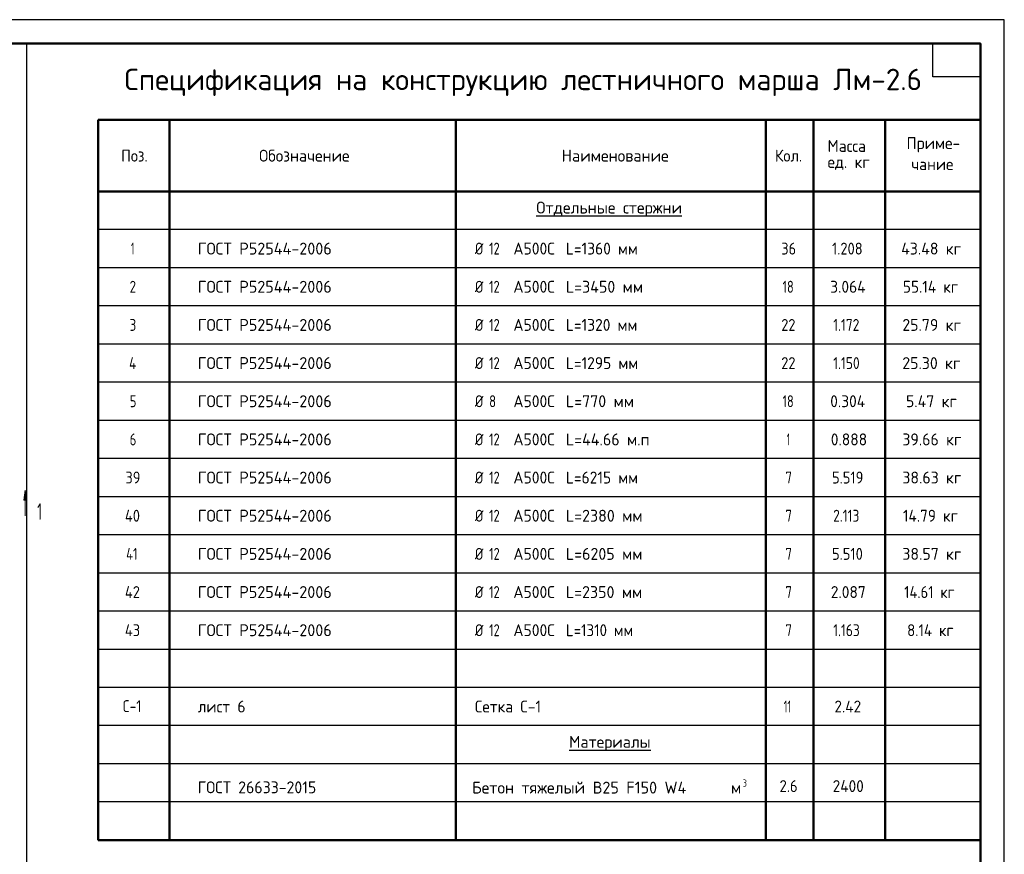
# Model space of a CAD drawing. Header units: millimetres. Extents: x 0 to 21000, y 0 to 14850.
# Tile 7 of 7: x 10678 to 21000, y 6102 to 14850. Entities that reach past the tile are written whole.
import ezdxf

# ---------------------------------------------------------------- set-up
doc = ezdxf.new("R2010")
doc.units = ezdxf.units.MM
doc.layers.add('Standard', color=7, linetype='Continuous', lineweight=25)
doc.layers.add('Общий01', color=7, linetype='Continuous', lineweight=13)
doc.styles.add('ISOCPEUR', font='txt')

msp = doc.modelspace()

# ---------------------------------------------------------------- hatches: boundary and pattern name
at = {"layer": 'Общий01', "linetype": 'Continuous', "lineweight": 13, "transparency": 33554687}
msp.add_hatch(color=7, dxfattribs=at).paths.add_polyline_path([(10721, 9815), (10736, 9920), (10751, 9815)], flags=16)

# ---------------------------------------------------------------- linework, layer by layer
at = {"layer": 'Standard', "color": 7, "linetype": 'Continuous', "lineweight": 50, "transparency": 33554687}
for p, q in [((20750, 13800), (11500, 13800)), ((11500, 13800), (11500, 13050)), ((12250, 13800), (12250, 13050)), ((15250, 13800), (15250, 13050)), ((18500, 13800), (18500, 13050)), ((19000, 13800), (19000, 13050)), ((19750, 13800), (19750, 13050)), ((20750, 13800), (20750, 13050)), ((20750, 13800), (20750, 13050)), ((20750, 13550), (20750, 11600)), ((20750, 13050), (11500, 13050)), ((11500, 13050), (11500, 6250)), ((12250, 13050), (12250, 6250)), ((15250, 13050), (15250, 6250)), ((18500, 13050), (18500, 6250)), ((19000, 13050), (19000, 6250)), ((19750, 13050), (19750, 6250)), ((20750, 13050), (20750, 6250)), ((20750, 6250), (11500, 6250))]:
    msp.add_line(p, q, dxfattribs=at)
at = {"layer": 'Standard', "color": 7, "linetype": 'Continuous', "lineweight": 35, "transparency": 33554687}
for p, q in [((20750, 13800), (20750, 10250)), ((20750, 13600), (20750, 10050))]:
    msp.add_line(p, q, dxfattribs=at)
at = {"layer": 'Standard', "color": 7, "linetype": 'Continuous', "lineweight": -3, "transparency": 33554687}
for p, q in [((20750, 12650), (11500, 12650)), ((20750, 12250), (11500, 12250)), ((20750, 11850), (11500, 11850)), ((20750, 11450), (11500, 11450)), ((20750, 11050), (11500, 11050)), ((20750, 10650), (11500, 10650)), ((20750, 10250), (11500, 10250)), ((20750, 9850), (11500, 9850)), ((20750, 9450), (11500, 9450)), ((20750, 9050), (11500, 9050)), ((20750, 8650), (11500, 8650)), ((20750, 8250), (11500, 8250)), ((20750, 7850), (11500, 7850)), ((20750, 7450), (11500, 7450)), ((20750, 7050), (11500, 7050)), ((20750, 6650), (11500, 6650))]:
    msp.add_line(p, q, dxfattribs=at)
at = {"layer": 'Standard', "color": 7, "linetype": 'Continuous', "lineweight": 25, "transparency": 33554687}
for points in [[(0, 0), (21000, 0), (21000, 14850), (0, 14850), (0, 0)], [(20750, 14600), (20750, 14250), (20250, 14250), (20250, 14600), (20750, 14600)]]:
    msp.add_lwpolyline(points, close=True, dxfattribs=at)
at = {"layer": 'Standard', "color": 7, "linetype": 'Continuous', "lineweight": 13, "transparency": 33554687}
msp.add_lwpolyline([(21000, 14850), (0, 14850), (0, 0), (21000, 0), (21000, 14850)], dxfattribs=at)
at = {"layer": 'Standard', "color": 7, "linetype": 'Continuous', "lineweight": 50, "transparency": 33554687}
msp.add_lwpolyline([(1000, 14600), (20750, 14600), (20750, 250), (1000, 250), (1000, 14600)], close=True, dxfattribs=at)
at = {"layer": 'Standard', "color": 7, "linetype": 'Continuous', "lineweight": 25, "transparency": 33554687}
msp.add_lwpolyline([(20750, 14600), (10750, 14600), (10750, 4600), (20750, 4600), (20750, 14600)], dxfattribs=at)
at = {"layer": 'Общий01', "color": 7, "linetype": 'Continuous', "lineweight": 13, "transparency": 33554687}
for p, q in [((10721, 9815), (10736, 9920)), ((10736, 9920), (10736, 9650)), ((10736, 9920), (10736, 9920)), ((10736, 9920), (10736, 9920)), ((10736, 9920), (10736, 9920)), ((10736, 9920), (10751, 9815)), ((10751, 9815), (10721, 9815)), ((10736, 9815), (10736, 9807))]:
    msp.add_line(p, q, dxfattribs=at)

# ---------------------------------------------------------------- texts
at = {"layer": 'Standard', "color": 7, "linetype": 'Continuous', "lineweight": 50, "transparency": 33554687, "insert": (11777, 14050), "char_height": 225, "width": 8488.61, "attachment_point": 7, "style": 'ISOCPEUR'}
msp.add_mtext('\\W0.99;Спецификация на конструкцию лестничного марша Лм-2.6', dxfattribs=at)
at = {"layer": 'Standard', "color": 7, "linetype": 'Continuous', "lineweight": 25, "transparency": 33554687, "attachment_point": 7, "style": 'ISOCPEUR'}
for s, insert, char_height, width in [('\\W0.95;Масса', (19147, 13464), 125, 521.72), ('\\W0.96;Приме-', (19975, 13460), 125, 609.37), ('\\W0.92;Поз.', (11742, 13362), 125, 363.75), ('\\W0.97;Обозначение', (13188, 13362), 125, 1041.42), ('\\W0.98;Наименование', (16359, 13362), 125, 1160.33), ('\\W0.93;Кол.', (18595, 13362), 125, 370.09), ('\\W0.95;ед. кг', (19147, 13276), 125, 521.45), ('\\W0.95;чание', (20025, 13273), 125, 508.84), ('\\W0.98;{\\LОтдельные стержни}', (16094, 12784), 125, 1623.17), ('\\W0.56;1', (11844, 12388), 125, 97.22), ('\\W0.98;ГОСТ Р52544-2006', (12545, 12388), 125, 1510.5), ('\\W0.83;Ø', (15450, 12388), 125, 177.08), ('\\W0.75;12', (15599, 12388), 125, 196.78), ('\\W0.95;А500С', (15853, 12388), 125, 521.46), ('\\W0.94;L=1360 мм', (16404, 12388), 125, 833.27), ('\\W0.87;36', (18662, 12388), 125, 229.5), ('\\W0.88;1.208', (19194, 12388), 125, 417.13), ('\\W0.96;43.48 кг', (19919, 12388), 125, 722.3), ('\\W0.78;2', (11831, 11988), 125, 136), ('\\W0.98;ГОСТ Р52544-2006', (12545, 11988), 125, 1510.5), ('\\W0.83;Ø', (15450, 11988), 125, 177.08), ('\\W0.75;12', (15599, 11988), 125, 196.78), ('\\W0.95;А500С', (15853, 11988), 125, 521.46), ('\\W0.97;L=3450 мм', (16404, 11988), 125, 872.64), ('\\W0.75;18', (18675, 11988), 125, 196.79), ('\\W0.94;3.064', (19175, 11988), 125, 458.48), ('\\W0.93;55.14 кг', (19937, 11988), 125, 682.49), ('\\W0.78;3', (11831, 11588), 125, 136), ('\\W0.98;ГОСТ Р52544-2006', (12545, 11588), 125, 1510.5), ('\\W0.83;Ø', (15450, 11588), 125, 177.08), ('\\W0.75;12', (15599, 11588), 125, 196.78), ('\\W0.95;А500С', (15853, 11588), 125, 521.46), ('\\W0.94;L=1320 мм', (16404, 11588), 125, 833.27), ('\\W0.87;22', (18662, 11588), 125, 229.5), ('\\W0.82;1.172', (19206, 11588), 125, 388.43), ('\\W0.96;25.79 кг', (19931, 11588), 125, 697.16), ('\\W0.80;4', (11825, 11188), 125, 149.93), ('\\W0.98;ГОСТ Р52544-2006', (12545, 11188), 125, 1510.5), ('\\W0.83;Ø', (15450, 11188), 125, 177.08), ('\\W0.75;12', (15599, 11188), 125, 196.78), ('\\W0.95;А500С', (15853, 11188), 125, 521.46), ('\\W0.94;L=1295 мм', (16404, 11188), 125, 833.27), ('\\W0.87;22', (18662, 11188), 125, 229.5), ('\\W0.82;1.150', (19206, 11188), 125, 388.43), ('\\W0.96;25.30 кг', (19931, 11188), 125, 697.16), ('\\W0.78;5', (11831, 10788), 125, 136), ('\\W0.98;ГОСТ Р52544-2006', (12545, 10788), 125, 1510.5), ('\\W0.83;Ø', (15450, 10788), 125, 177.08), ('\\W0.78;8', (15599, 10788), 125, 136), ('\\W0.95;А500С', (15853, 10788), 125, 521.46), ('\\W0.97;L=770 мм', (16404, 10788), 125, 772.43), ('\\W0.75;18', (18675, 10788), 125, 196.79), ('\\W0.94;0.304', (19175, 10788), 125, 458.48), ('\\W0.96;5.47 кг', (19969, 10788), 125, 621.96), ('\\W0.78;6', (11831, 10388), 125, 136), ('\\W0.98;ГОСТ Р52544-2006', (12545, 10388), 125, 1510.5), ('\\W0.83;Ø', (15450, 10388), 125, 177.08), ('\\W0.75;12', (15599, 10388), 125, 196.78), ('\\W0.95;А500С', (15853, 10388), 125, 521.46), ('\\W0.97;L=44.66 м.п', (16404, 10388), 125, 947.69), ('\\W0.56;1', (18719, 10388), 125, 97.23), ('\\W0.94;0.888', (19181, 10388), 125, 445.84), ('\\W0.96;39.66 кг', (19931, 10388), 125, 697.16), ('\\W0.83;Ø', (15450, 9988), 125, 177.08), ('\\W0.87;39', (11787, 9988), 125, 229.5), ('\\W0.98;ГОСТ Р52544-2006', (12545, 9988), 125, 1510.5), ('\\W0.75;12', (15599, 9988), 125, 196.78), ('\\W0.95;А500С', (15853, 9988), 125, 521.46), ('\\W0.94;L=6215 мм', (16404, 9988), 125, 833.27), ('\\W0.78;7', (18706, 9988), 125, 136.01), ('\\W0.88;5.519', (19194, 9988), 125, 417.13), ('\\W0.96;38.63 кг', (19931, 9988), 125, 697.16), ('\\W0.88;40', (11781, 9588), 125, 242.49), ('\\W0.98;ГОСТ Р52544-2006', (12545, 9588), 125, 1510.5), ('\\W0.83;Ø', (15450, 9588), 125, 177.08), ('\\W0.75;12', (15599, 9588), 125, 196.78), ('\\W0.95;А500С', (15853, 9588), 125, 521.46), ('\\W0.97;L=2380 мм', (16404, 9588), 125, 860.08), ('\\W0.78;7', (18706, 9588), 125, 136.01), ('\\W0.82;2.113', (19206, 9588), 125, 388.43), ('\\W0.93;14.79 кг', (19937, 9588), 125, 682.49), ('\\W0.76;41', (11794, 9188), 125, 210.23), ('\\W0.98;ГОСТ Р52544-2006', (12545, 9188), 125, 1510.5), ('\\W0.83;Ø', (15450, 9188), 125, 177.08), ('\\W0.75;12', (15599, 9188), 125, 196.78), ('\\W0.95;А500С', (15853, 9188), 125, 521.46), ('\\W0.97;L=6205 мм', (16404, 9188), 125, 860.08), ('\\W0.78;7', (18706, 9188), 125, 136.01), ('\\W0.88;5.510', (19194, 9188), 125, 417.13), ('\\W0.96;38.57 кг', (19931, 9188), 125, 697.16), ('\\W0.88;42', (11781, 8788), 125, 242.49), ('\\W0.98;ГОСТ Р52544-2006', (12545, 8788), 125, 1510.5), ('\\W0.83;Ø', (15450, 8788), 125, 177.08), ('\\W0.75;12', (15599, 8788), 125, 196.78), ('\\W0.95;А500С', (15853, 8788), 125, 521.46), ('\\W0.97;L=2350 мм', (16404, 8788), 125, 860.08), ('\\W0.78;7', (18706, 8788), 125, 136.01), ('\\W0.94;2.087', (19181, 8788), 125, 445.84), ('\\W0.89;14.61 кг', (19950, 8788), 125, 655.25), ('\\W0.88;43', (11781, 8388), 125, 242.49), ('\\W0.98;ГОСТ Р52544-2006', (12545, 8388), 125, 1510.5), ('\\W0.83;Ø', (15450, 8388), 125, 177.08), ('\\W0.75;12', (15599, 8388), 125, 196.78), ('\\W0.95;А500С', (15853, 8388), 125, 521.46), ('\\W0.91;L=1310 мм', (16404, 8388), 125, 806.45), ('\\W0.78;7', (18706, 8388), 125, 136.01), ('\\W0.82;1.163', (19206, 8388), 125, 388.43), ('\\W0.91;8.14 кг', (19981, 8388), 125, 594.37), ('\\W0.83;C-1', (11756, 7592), 125, 288.96), ('\\W0.95;лист 6', (12545, 7588), 125, 584.46), ('\\W0.94;Сетка С-1', (15450, 7588), 125, 845.84), ('\\W0.63;11', (18687, 7588), 125, 164.07), ('\\W0.93;2.42', (19219, 7588), 125, 370.1), ('\\W0.97;{\\LМатериалы}', (16437, 7184), 125, 935.27), ('\\W0.96;ГОСТ 26633-2015', (12544, 6741), 125, 1359.31), ('\\W0.98;Бетон тяжелый В25 F150 W4      м', (15421, 6738), 125, 2897.9), ('\\W0.78;3', (18258, 6811), 75, 81.6), ('\\W0.89;2.6', (18644, 6754), 125, 268.19), ('\\W0.93;2400', (19201, 6754), 125, 420.67)]:
    msp.add_mtext(s, dxfattribs=dict(at, insert=insert, char_height=char_height, width=width))
at = {"layer": 'Общий01', "color": 7, "linetype": 'Continuous', "lineweight": 35, "transparency": 33554687, "insert": (10862, 9607), "char_height": 175, "width": 136.11, "attachment_point": 7, "style": 'ISOCPEUR'}
msp.add_mtext('\\W0.56;1', dxfattribs=at)

doc.saveas('drawing.dxf')
